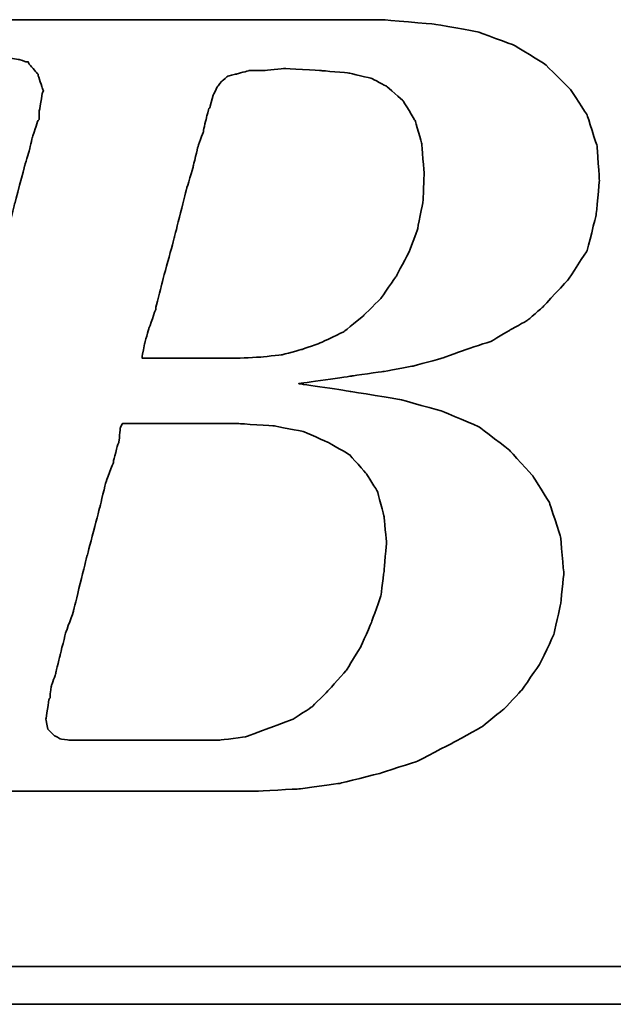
# Model space of a CAD drawing. Header units: millimetres. Extents: x 292 to 535, y -150 to -74.
# Tile 31 of 50: x 465.37 to 466.54, y -126.27 to -124.33. Entities that reach past the tile are written whole.
import ezdxf

# ---------------------------------------------------------------- set-up
doc = ezdxf.new("R2010")
doc.units = ezdxf.units.MM
doc.header["$LTSCALE"] = 0.1
doc.layers.add('DIM', color=4, linetype='CONTINUOUS')
doc.layers.add('layer 1', color=7, linetype='CONTINUOUS')

# ---------------------------------------------------------------- blocks, each defined once
blk = doc.blocks.new('TBI MOTION logo(完整正式版)')
at = {"layer": 'layer 1', "color": 22, "lineweight": 35}
for points, knots in [([(-64.65375, -6.86375), (-64.65375, -6.86375), (-64.84375, -7.29625), (-64.84375, -7.29625), (-64.84375, -7.29625), (-64.84375, -7.29625), (-64.86875, -7.34375), (-64.86875, -7.34375), (-64.86875, -7.34375), (-64.86875, -7.34375), (-64.86875, -7.36875), (-64.86875, -7.36875), (-64.86875, -7.36875), (-64.86875, -7.36875), (-65.15375, -7.65375), (-65.15375, -7.65375), (-65.15375, -7.65375), (-65.15375, -7.65375), (-65.17875, -7.65375), (-65.17875, -7.65375), (-65.17875, -7.65375), (-65.17875, -7.65375), (-65.20375, -7.67875), (-65.20375, -7.67875), (-65.20375, -7.67875), (-65.20375, -7.67875), (-65.58875, -7.87125), (-65.58875, -7.87125), (-65.58875, -7.87125), (-65.58875, -7.87125), (-65.63375, -7.87125), (-65.63375, -7.87125), (-65.63375, -7.87125), (-65.63375, -7.87125), (-65.65875, -7.89375), (-65.65875, -7.89375), (-65.65875, -7.89375), (-65.65875, -7.89375), (-66.09375, -7.94375), (-66.09375, -7.94375), (-66.09375, -7.94375), (-66.09375, -7.94375), (-66.11375, -7.94375), (-66.11375, -7.94375), (-66.11375, -7.94375), (-66.11375, -7.94375), (-66.16375, -7.94375), (-66.16375, -7.94375), (-66.16375, -7.94375), (-66.16375, -7.94375), (-66.30875, -7.94375), (-66.30875, -7.94375), (-66.30875, -7.94375), (-66.30875, -7.94375), (-66.69375, -7.94375), (-66.69375, -7.94375), (-66.69375, -7.94375), (-66.69375, -7.94375), (-67.07375, -7.94375), (-67.07375, -7.94375), (-67.07375, -7.94375), (-67.07375, -7.94375), (-67.12375, -7.94375), (-67.12375, -7.94375), (-67.12375, -7.94375), (-67.12375, -7.94375), (-67.12375, -7.96625), (-67.12375, -7.96625), (-67.12375, -7.96625), (-67.12375, -7.96625), (-67.14875, -7.99125), (-67.14875, -7.99125), (-67.14875, -7.99125), (-67.14875, -7.99125), (-67.24375, -8.34875), (-67.24375, -8.34875), (-67.24375, -8.34875), (-67.24375, -8.34875), (-67.31375, -8.68625), (-67.31375, -8.68625), (-67.31375, -8.68625), (-67.31375, -8.68625), (-67.26875, -8.68625), (-67.26875, -8.68625), (-67.26875, -8.68625), (-67.26875, -8.68625), (-67.07375, -8.68625), (-67.07375, -8.68625), (-67.07375, -8.68625), (-67.07375, -8.68625), (-66.54875, -8.68625), (-66.54875, -8.68625), (-66.54875, -8.68625), (-66.54875, -8.68625), (-65.82625, -8.68625), (-65.82625, -8.68625), (-65.82625, -8.68625), (-65.82625, -8.68625), (-65.01375, -8.68625), (-65.01375, -8.68625), (-65.01375, -8.68625), (-65.01375, -8.68625), (-64.05375, -8.68625), (-64.05375, -8.68625), (-64.05375, -8.68625), (-64.05375, -8.68625), (-62.08375, -8.68625), (-62.08375, -8.68625), (-62.08375, -8.68625), (-62.08375, -8.68625), (-60.06875, -8.68625), (-60.06875, -8.68625), (-60.06875, -8.68625), (-60.06875, -8.68625), (-59.10875, -8.68625), (-59.10875, -8.68625), (-59.10875, -8.68625), (-59.10875, -8.68625), (-58.29375, -8.68625), (-58.29375, -8.68625), (-58.29375, -8.68625), (-58.29375, -8.68625), (-57.57375, -8.68625), (-57.57375, -8.68625), (-57.57375, -8.68625), (-57.57375, -8.68625), (-57.04875, -8.68625), (-57.04875, -8.68625), (-57.04875, -8.68625), (-57.04875, -8.68625), (-56.85375, -8.68625), (-56.85375, -8.68625), (-56.85375, -8.68625), (-56.85375, -8.68625), (-56.70875, -8.68625), (-56.70875, -8.68625), (-56.70875, -8.68625), (-56.70875, -8.68625), (-56.61375, -8.68625), (-56.61375, -8.68625), (-56.61375, -8.68625), (-56.61375, -8.68625), (-56.56875, -8.68625), (-56.56875, -8.68625), (-56.56875, -8.68625), (-56.56875, -8.68625), (-55.65375, -8.63875), (-55.65375, -8.63875), (-55.65375, -8.63875), (-55.65375, -8.63875), (-54.76875, -8.51875), (-54.76875, -8.51875), (-54.76875, -8.51875), (-54.76875, -8.51875), (-53.90375, -8.30375), (-53.90375, -8.30375), (-53.90375, -8.30375), (-53.90375, -8.30375), (-53.08875, -8.03875), (-53.08875, -8.03875), (-53.08875, -8.03875), (-53.08875, -8.03875), (-52.34375, -7.65375), (-52.34375, -7.65375), (-52.34375, -7.65375), (-52.34375, -7.65375), (-51.69875, -7.29625), (-51.69875, -7.29625), (-51.69875, -7.29625), (-51.69875, -7.29625), (-51.21875, -6.91125), (-51.21875, -6.91125), (-51.21875, -6.91125), (-51.21875, -6.91125), (-50.83375, -6.50375), (-50.83375, -6.50375), (-50.83375, -6.50375), (-50.83375, -6.50375), (-50.44875, -5.94875), (-50.44875, -5.94875), (-50.44875, -5.94875), (-50.44875, -5.94875), (-50.13875, -5.30375), (-50.13875, -5.30375), (-50.13875, -5.30375), (-50.13875, -5.30375), (-49.99375, -4.65375), (-49.99375, -4.65375), (-49.99375, -4.65375), (-49.99375, -4.65375), (-49.92375, -3.98375), (-49.92375, -3.98375), (-49.92375, -3.98375), (-49.92375, -3.98375), (-49.99375, -3.19374), (-49.99375, -3.19374), (-49.99375, -3.19374), (-49.99375, -3.19374), (-50.23374, -2.44874), (-50.23374, -2.44874), (-50.23374, -2.44874), (-50.23374, -2.44874), (-50.59375, -1.87374), (-50.59375, -1.87374), (-50.59375, -1.87374), (-50.59375, -1.87374), (-51.09875, -1.31874), (-51.09875, -1.31874), (-51.09875, -1.31874), (-51.09875, -1.31874), (-51.74375, -0.81875), (-51.74375, -0.81875), (-51.74375, -0.81875), (-51.74375, -0.81875), (-52.53875, -0.48125), (-52.53875, -0.48125), (-52.53875, -0.48125), (-52.53875, -0.48125), (-53.47375, -0.21875), (-53.47375, -0.21875), (-53.47375, -0.21875), (-53.47375, -0.21875), (-54.52875, -0.04874), (-54.52875, -0.04874), (-54.52875, -0.04874), (-54.52875, -0.04874), (-55.65375, 0.12125), (-55.65375, 0.12125), (-55.65375, 0.12125), (-55.65375, 0.12125), (-54.50375, 0.28624), (-54.50375, 0.28624), (-54.50375, 0.28624), (-54.50375, 0.28624), (-53.83375, 0.38124), (-53.83375, 0.38124), (-53.83375, 0.38124), (-53.83375, 0.38124), (-53.18375, 0.50125), (-53.18375, 0.50125), (-53.18375, 0.50125), (-53.18375, 0.50125), (-52.55875, 0.66874), (-52.55875, 0.66874), (-52.55875, 0.66874), (-52.55875, 0.66874), (-52.03375, 0.86124), (-52.03375, 0.86124), (-52.03375, 0.86124), (-52.03375, 0.86124), (-51.50374, 1.03124), (-51.50374, 1.03124), (-51.50374, 1.03124), (-51.50374, 1.03124), (-51.09875, 1.27125), (-51.09875, 1.27125), (-51.09875, 1.27125), (-51.09875, 1.27125), (-50.71375, 1.48624), (-50.71375, 1.48624), (-50.71375, 1.48624), (-50.71375, 1.48624), (-50.37625, 1.77625), (-50.37625, 1.77625), (-50.37625, 1.77625), (-50.37625, 1.77625), (-49.82375, 2.37625), (-49.82375, 2.37625), (-49.82375, 2.37625), (-49.82375, 2.37625), (-49.41875, 2.99625), (-49.41875, 2.99625), (-49.41875, 2.99625), (-49.41875, 2.99625), (-49.22375, 3.76625), (-49.22375, 3.76625), (-49.22375, 3.76625), (-49.22375, 3.76625), (-49.15375, 4.50874), (-49.15375, 4.50874), (-49.15375, 4.50874), (-49.15375, 4.50874), (-49.20375, 5.25125), (-49.20375, 5.25125), (-49.20375, 5.25125), (-49.20375, 5.25125), (-49.41875, 5.92625), (-49.41875, 5.92625), (-49.41875, 5.92625), (-49.41875, 5.92625), (-49.77875, 6.47625), (-49.77875, 6.47625), (-49.77875, 6.47625), (-49.77875, 6.47625), (-50.33125, 7.02624), (-50.33125, 7.02624), (-50.33125, 7.02624), (-50.33125, 7.02624), (-51.00125, 7.43625), (-51.00125, 7.43625), (-51.00125, 7.43625), (-51.00125, 7.43625), (-51.79375, 7.72625), (-51.79375, 7.72625), (-51.79375, 7.72625), (-51.79375, 7.72625), (-52.72875, 7.89124), (-52.72875, 7.89124), (-52.72875, 7.89124), (-52.72875, 7.89124), (-53.83375, 7.98625), (-53.83375, 7.98625), (-53.83375, 7.98625), (-53.83375, 7.98625), (-53.92875, 7.98625), (-53.92875, 7.98625), (-53.92875, 7.98625), (-53.92875, 7.98625), (-54.26375, 7.98625), (-54.26375, 7.98625), (-54.26375, 7.98625), (-54.26375, 7.98625), (-54.74375, 7.98625), (-54.74375, 7.98625), (-54.74375, 7.98625), (-54.74375, 7.98625), (-55.36875, 7.98625), (-55.36875, 7.98625), (-55.36875, 7.98625), (-55.36875, 7.98625), (-56.13375, 7.98625), (-56.13375, 7.98625), (-56.13375, 7.98625), (-56.13375, 7.98625), (-56.94875, 7.98625), (-56.94875, 7.98625), (-56.94875, 7.98625), (-56.94875, 7.98625), (-58.77625, 7.98625), (-58.77625, 7.98625), (-58.77625, 7.98625), (-58.77625, 7.98625), (-60.59875, 7.98625), (-60.59875, 7.98625), (-60.59875, 7.98625), (-60.59875, 7.98625), (-61.41375, 7.98625), (-61.41375, 7.98625), (-61.41375, 7.98625), (-61.41375, 7.98625), (-62.17875, 7.98625), (-62.17875, 7.98625), (-62.17875, 7.98625), (-62.17875, 7.98625), (-62.80375, 7.98625), (-62.80375, 7.98625), (-62.80375, 7.98625), (-62.80375, 7.98625), (-63.30625, 7.98625), (-63.30625, 7.98625), (-63.30625, 7.98625), (-63.30625, 7.98625), (-63.57375, 7.98625), (-63.57375, 7.98625), (-63.57375, 7.98625), (-63.57375, 7.98625), (-63.57375, 7.96375), (-63.57375, 7.96375), (-63.57375, 7.96375), (-63.57375, 7.96375), (-63.59875, 7.94125), (-63.59875, 7.94125), (-63.59875, 7.94125), (-63.59875, 7.94125), (-63.69375, 7.55625), (-63.69375, 7.55625), (-63.69375, 7.55625), (-63.69375, 7.55625), (-63.76375, 7.24624), (-63.76375, 7.24624), (-63.76375, 7.24624), (-63.76375, 7.24624), (-63.23875, 7.24624), (-63.23875, 7.24624), (-63.23875, 7.24624), (-63.23875, 7.24624), (-62.75875, 7.24624), (-62.75875, 7.24624), (-62.75875, 7.24624), (-62.75875, 7.24624), (-62.61125, 7.24624), (-62.61125, 7.24624), (-62.61125, 7.24624), (-62.61125, 7.24624), (-62.56625, 7.24624), (-62.56625, 7.24624), (-62.56625, 7.24624), (-62.56625, 7.24624), (-62.22875, 7.24624), (-62.22875, 7.24624), (-62.22875, 7.24624), (-62.22875, 7.24624), (-62.20375, 7.24624), (-62.20375, 7.24624), (-62.20375, 7.24624), (-62.20375, 7.24624), (-62.17875, 7.21875), (-62.17875, 7.21875), (-62.17875, 7.21875), (-62.17875, 7.21875), (-61.96375, 7.17125), (-61.96375, 7.17125), (-61.96375, 7.17125), (-61.96375, 7.17125), (-61.72375, 7.12624), (-61.72375, 7.12624), (-61.72375, 7.12624), (-61.72375, 7.12624), (-61.70375, 7.12624), (-61.70375, 7.12624), (-61.70375, 7.12624), (-61.70375, 7.12624), (-61.55875, 7.07624), (-61.55875, 7.07624), (-61.55875, 7.07624), (-61.55875, 7.07624), (-61.50875, 7.07624), (-61.50875, 7.07624), (-61.50875, 7.07624), (-61.50875, 7.07624), (-61.48375, 7.02624), (-61.48375, 7.02624), (-61.48375, 7.02624), (-61.48375, 7.02624), (-61.31875, 6.83375), (-61.31875, 6.83375), (-61.31875, 6.83375), (-61.31875, 6.83375), (-61.29375, 6.81125), (-61.29375, 6.81125), (-61.29375, 6.81125), (-61.29375, 6.81125), (-61.29375, 6.78625), (-61.29375, 6.78625), (-61.29375, 6.78625), (-61.29375, 6.78625), (-61.19875, 6.50124), (-61.19875, 6.50124), (-61.19875, 6.50124), (-61.19875, 6.50124), (-61.17375, 6.45124), (-61.17375, 6.45124), (-61.17375, 6.45124), (-61.17375, 6.45124), (-61.19875, 6.40625), (-61.19875, 6.40625), (-61.19875, 6.40625), (-61.19875, 6.40625), (-61.26875, 5.99624), (-61.26875, 5.99624), (-61.26875, 5.99624), (-61.26875, 5.99624), (-61.26875, 5.85125), (-61.26875, 5.85125), (-61.26875, 5.85125), (-61.26875, 5.85125), (-61.26875, 5.82625), (-61.26875, 5.82625), (-61.26875, 5.82625), (-61.26875, 5.82625), (-61.29375, 5.80625), (-61.29375, 5.80625), (-61.29375, 5.80625), (-61.29375, 5.80625), (-61.34125, 5.66125), (-61.34125, 5.66125), (-61.34125, 5.66125), (-61.34125, 5.66125), (-61.41375, 5.44625), (-61.41375, 5.44625), (-61.41375, 5.44625), (-61.41375, 5.44625), (-61.48375, 5.15625), (-61.48375, 5.15625), (-61.48375, 5.15625), (-61.48375, 5.15625), (-61.58375, 4.82124), (-61.58375, 4.82124), (-61.58375, 4.82124), (-61.58375, 4.82124), (-61.79875, 4.00375), (-61.79875, 4.00375), (-61.79875, 4.00375), (-61.79875, 4.00375), (-62.05875, 2.99625), (-62.05875, 2.99625), (-62.05875, 2.99625), (-62.05875, 2.99625), (-62.34875, 1.91625), (-62.34875, 1.91625), (-62.34875, 1.91625), (-62.34875, 1.91625), (-62.97375, -0.41124), (-62.97375, -0.41124), (-62.97375, -0.41124), (-62.97375, -0.41124), (-63.59875, -2.75875), (-63.59875, -2.75875), (-63.59875, -2.75875), (-63.59875, -2.75875), (-63.88375, -3.86374), (-63.88375, -3.86374), (-63.88375, -3.86374), (-63.88375, -3.86374), (-64.14875, -4.82374), (-64.14875, -4.82374), (-64.14875, -4.82374), (-64.14875, -4.82374), (-64.36375, -5.64125), (-64.36375, -5.64125), (-64.36375, -5.64125), (-64.36375, -5.64125), (-64.43625, -5.97625), (-64.43625, -5.97625), (-64.43625, -5.97625), (-64.43625, -5.97625), (-64.50875, -6.28625), (-64.50875, -6.28625), (-64.50875, -6.28625), (-64.50875, -6.28625), (-64.50875, -6.30875), (-64.50875, -6.30875), (-64.50875, -6.30875), (-64.50875, -6.30875), (-64.57875, -6.50375), (-64.57875, -6.50375), (-64.57875, -6.50375), (-64.57875, -6.50375), (-64.62875, -6.69625), (-64.62875, -6.69625), (-64.62875, -6.69625), (-64.62875, -6.69625), (-64.62875, -6.76875), (-64.62875, -6.76875), (-64.62875, -6.76875), (-64.62875, -6.76875), (-64.62875, -6.81375), (-64.62875, -6.81375), (-64.62875, -6.81375), (-64.62875, -6.81375), (-64.62875, -6.83875), (-64.62875, -6.83875), (-64.62875, -6.83875), (-64.62875, -6.83875), (-64.65375, -6.86375), (-64.65375, -6.86375)], [0, 0, 0, 0, 0.00719424, 0.00719424, 0.00719424, 0.00719425, 0.01438849, 0.01438849, 0.01438849, 0.0143885, 0.02158273, 0.02158273, 0.02158273, 0.02158274, 0.02877698, 0.02877698, 0.02877698, 0.02877699, 0.03597122, 0.03597122, 0.03597122, 0.03597123, 0.04316547, 0.04316547, 0.04316547, 0.04316548, 0.05035971, 0.05035971, 0.05035971, 0.05035972, 0.05755396, 0.05755396, 0.05755396, 0.05755397, 0.0647482, 0.0647482, 0.0647482, 0.06474821, 0.07194245, 0.07194245, 0.07194245, 0.07194246, 0.07913669, 0.07913669, 0.07913669, 0.0791367, 0.08633094, 0.08633094, 0.08633094, 0.08633095, 0.09352518, 0.09352518, 0.09352518, 0.09352519, 0.10071942, 0.10071942, 0.10071942, 0.10071943, 0.10791367, 0.10791367, 0.10791367, 0.10791368, 0.11510791, 0.11510791, 0.11510791, 0.11510792, 0.12230216, 0.12230216, 0.12230216, 0.12230217, 0.1294964, 0.1294964, 0.1294964, 0.12949641, 0.13669065, 0.13669065, 0.13669065, 0.13669066, 0.14388489, 0.14388489, 0.14388489, 0.1438849, 0.15107914, 0.15107914, 0.15107914, 0.15107915, 0.15827338, 0.15827338, 0.15827338, 0.15827339, 0.16546763, 0.16546763, 0.16546763, 0.16546764, 0.17266187, 0.17266187, 0.17266187, 0.17266188, 0.17985612, 0.17985612, 0.17985612, 0.17985613, 0.18705036, 0.18705036, 0.18705036, 0.18705037, 0.1942446, 0.1942446, 0.1942446, 0.19424461, 0.20143885, 0.20143885, 0.20143885, 0.20143886, 0.20863309, 0.20863309, 0.20863309, 0.2086331, 0.21582734, 0.21582734, 0.21582734, 0.21582735, 0.22302158, 0.22302158, 0.22302158, 0.22302159, 0.23021583, 0.23021583, 0.23021583, 0.23021584, 0.23741007, 0.23741007, 0.23741007, 0.23741008, 0.24460432, 0.24460432, 0.24460432, 0.24460433, 0.25179856, 0.25179856, 0.25179856, 0.25179857, 0.25899281, 0.25899281, 0.25899281, 0.25899282, 0.26618705, 0.26618705, 0.26618705, 0.26618706, 0.27338129, 0.27338129, 0.27338129, 0.2733813, 0.28057554, 0.28057554, 0.28057554, 0.28057555, 0.28776978, 0.28776978, 0.28776978, 0.28776979, 0.29496403, 0.29496403, 0.29496403, 0.29496404, 0.30215827, 0.30215827, 0.30215827, 0.30215828, 0.30935252, 0.30935252, 0.30935252, 0.30935253, 0.31654676, 0.31654676, 0.31654676, 0.31654677, 0.32374101, 0.32374101, 0.32374101, 0.32374102, 0.33093525, 0.33093525, 0.33093525, 0.33093526, 0.3381295, 0.3381295, 0.3381295, 0.33812951, 0.34532374, 0.34532374, 0.34532374, 0.34532375, 0.35251799, 0.35251799, 0.35251799, 0.352518, 0.35971223, 0.35971223, 0.35971223, 0.35971224, 0.36690647, 0.36690647, 0.36690647, 0.36690648, 0.37410072, 0.37410072, 0.37410072, 0.37410073, 0.38129496, 0.38129496, 0.38129496, 0.38129497, 0.38848921, 0.38848921, 0.38848921, 0.38848922, 0.39568345, 0.39568345, 0.39568345, 0.39568346, 0.4028777, 0.4028777, 0.4028777, 0.40287771, 0.41007194, 0.41007194, 0.41007194, 0.41007195, 0.41726619, 0.41726619, 0.41726619, 0.4172662, 0.42446043, 0.42446043, 0.42446043, 0.42446044, 0.43165468, 0.43165468, 0.43165468, 0.43165469, 0.43884892, 0.43884892, 0.43884892, 0.43884893, 0.44604317, 0.44604317, 0.44604317, 0.44604318, 0.45323741, 0.45323741, 0.45323741, 0.45323742, 0.46043165, 0.46043165, 0.46043165, 0.46043166, 0.4676259, 0.4676259, 0.4676259, 0.46762591, 0.47482014, 0.47482014, 0.47482014, 0.47482015, 0.48201439, 0.48201439, 0.48201439, 0.4820144, 0.48920863, 0.48920863, 0.48920863, 0.48920864, 0.49640288, 0.49640288, 0.49640288, 0.49640289, 0.50359712, 0.50359712, 0.50359712, 0.50359713, 0.51079137, 0.51079137, 0.51079137, 0.51079138, 0.51798561, 0.51798561, 0.51798561, 0.51798562, 0.52517986, 0.52517986, 0.52517986, 0.52517987, 0.5323741, 0.5323741, 0.5323741, 0.53237411, 0.53956835, 0.53956835, 0.53956835, 0.53956836, 0.54676259, 0.54676259, 0.54676259, 0.5467626, 0.55395683, 0.55395683, 0.55395683, 0.55395684, 0.56115108, 0.56115108, 0.56115108, 0.56115109, 0.56834532, 0.56834532, 0.56834532, 0.56834533, 0.57553957, 0.57553957, 0.57553957, 0.57553958, 0.58273381, 0.58273381, 0.58273381, 0.58273382, 0.58992806, 0.58992806, 0.58992806, 0.58992807, 0.5971223, 0.5971223, 0.5971223, 0.59712231, 0.60431655, 0.60431655, 0.60431655, 0.60431656, 0.61151079, 0.61151079, 0.61151079, 0.6115108, 0.61870504, 0.61870504, 0.61870504, 0.61870505, 0.62589928, 0.62589928, 0.62589928, 0.62589929, 0.63309353, 0.63309353, 0.63309353, 0.63309354, 0.64028777, 0.64028777, 0.64028777, 0.64028778, 0.64748201, 0.64748201, 0.64748201, 0.64748202, 0.65467626, 0.65467626, 0.65467626, 0.65467627, 0.6618705, 0.6618705, 0.6618705, 0.66187051, 0.66906475, 0.66906475, 0.66906475, 0.66906476, 0.67625899, 0.67625899, 0.67625899, 0.676259, 0.68345324, 0.68345324, 0.68345324, 0.68345325, 0.69064748, 0.69064748, 0.69064748, 0.69064749, 0.69784173, 0.69784173, 0.69784173, 0.69784174, 0.70503597, 0.70503597, 0.70503597, 0.70503598, 0.71223022, 0.71223022, 0.71223022, 0.71223023, 0.71942446, 0.71942446, 0.71942446, 0.71942447, 0.72661871, 0.72661871, 0.72661871, 0.72661872, 0.73381295, 0.73381295, 0.73381295, 0.73381296, 0.74100719, 0.74100719, 0.74100719, 0.7410072, 0.74820144, 0.74820144, 0.74820144, 0.74820145, 0.75539568, 0.75539568, 0.75539568, 0.75539569, 0.76258993, 0.76258993, 0.76258993, 0.76258994, 0.76978417, 0.76978417, 0.76978417, 0.76978418, 0.77697842, 0.77697842, 0.77697842, 0.77697843, 0.78417266, 0.78417266, 0.78417266, 0.78417267, 0.79136691, 0.79136691, 0.79136691, 0.79136692, 0.79856115, 0.79856115, 0.79856115, 0.79856116, 0.8057554, 0.8057554, 0.8057554, 0.80575541, 0.81294964, 0.81294964, 0.81294964, 0.81294965, 0.82014388, 0.82014388, 0.82014388, 0.82014389, 0.82733813, 0.82733813, 0.82733813, 0.82733814, 0.83453237, 0.83453237, 0.83453237, 0.83453238, 0.84172662, 0.84172662, 0.84172662, 0.84172663, 0.84892086, 0.84892086, 0.84892086, 0.84892087, 0.85611511, 0.85611511, 0.85611511, 0.85611512, 0.86330935, 0.86330935, 0.86330935, 0.86330936, 0.8705036, 0.8705036, 0.8705036, 0.87050361, 0.87769784, 0.87769784, 0.87769784, 0.87769785, 0.88489209, 0.88489209, 0.88489209, 0.8848921, 0.89208633, 0.89208633, 0.89208633, 0.89208634, 0.89928058, 0.89928058, 0.89928058, 0.89928059, 0.90647482, 0.90647482, 0.90647482, 0.90647483, 0.91366906, 0.91366906, 0.91366906, 0.91366907, 0.92086331, 0.92086331, 0.92086331, 0.92086332, 0.92805755, 0.92805755, 0.92805755, 0.92805756, 0.9352518, 0.9352518, 0.9352518, 0.93525181, 0.94244604, 0.94244604, 0.94244604, 0.94244605, 0.94964029, 0.94964029, 0.94964029, 0.9496403, 0.95683453, 0.95683453, 0.95683453, 0.95683454, 0.96402878, 0.96402878, 0.96402878, 0.96402879, 0.97122302, 0.97122302, 0.97122302, 0.97122303, 0.97841727, 0.97841727, 0.97841727, 0.97841728, 0.98561151, 0.98561151, 0.98561151, 0.98561152, 0.99280576, 0.99280576, 0.99280576, 0.99280577, 1, 1, 1, 1]), ([(-57.50375, 6.35625), (-57.50375, 6.35625), (-57.57375, 6.11625), (-57.57375, 6.11625), (-57.57375, 6.11625), (-57.57375, 6.11625), (-57.57375, 6.09125), (-57.57375, 6.09125), (-57.57375, 6.09125), (-57.57375, 6.09125), (-57.59875, 6.06625), (-57.59875, 6.06625), (-57.59875, 6.06625), (-57.59875, 6.06625), (-57.64875, 5.87625), (-57.64875, 5.87625), (-57.64875, 5.87625), (-57.64875, 5.87625), (-57.71875, 5.58875), (-57.71875, 5.58875), (-57.71875, 5.58875), (-57.71875, 5.58875), (-57.71875, 5.56625), (-57.71875, 5.56625), (-57.71875, 5.56625), (-57.71875, 5.56625), (-57.83875, 5.23125), (-57.83875, 5.23125), (-57.83875, 5.23125), (-57.83875, 5.23125), (-57.93625, 4.82124), (-57.93625, 4.82124), (-57.93625, 4.82124), (-57.93625, 4.82124), (-57.93625, 4.79624), (-57.93625, 4.79624), (-57.93625, 4.79624), (-57.93625, 4.79624), (-58.07875, 4.34125), (-58.07875, 4.34125), (-58.07875, 4.34125), (-58.07875, 4.34125), (-58.34375, 3.28625), (-58.34375, 3.28625), (-58.34375, 3.28625), (-58.34375, 3.28625), (-58.62875, 2.23124), (-58.62875, 2.23124), (-58.62875, 2.23124), (-58.62875, 2.23124), (-58.74875, 1.75125), (-58.74875, 1.75125), (-58.74875, 1.75125), (-58.74875, 1.75125), (-58.74875, 1.72625), (-58.74875, 1.72625), (-58.74875, 1.72625), (-58.74875, 1.72625), (-58.89375, 1.31625), (-58.89375, 1.31625), (-58.89375, 1.31625), (-58.89375, 1.31625), (-58.98875, 0.98124), (-58.98875, 0.98124), (-58.98875, 0.98124), (-58.98875, 0.98124), (-59.03875, 0.71625), (-59.03875, 0.71625), (-59.03875, 0.71625), (-59.03875, 0.71625), (-59.03875, 0.66874), (-59.03875, 0.66874), (-59.03875, 0.66874), (-59.03875, 0.66874), (-58.91875, 0.66874), (-58.91875, 0.66874), (-58.91875, 0.66874), (-58.91875, 0.66874), (-58.53375, 0.66874), (-58.53375, 0.66874), (-58.53375, 0.66874), (-58.53375, 0.66874), (-58.10375, 0.66874), (-58.10375, 0.66874), (-58.10375, 0.66874), (-58.10375, 0.66874), (-57.66875, 0.66874), (-57.66875, 0.66874), (-57.66875, 0.66874), (-57.66875, 0.66874), (-57.33375, 0.66874), (-57.33375, 0.66874), (-57.33375, 0.66874), (-57.33375, 0.66874), (-57.09375, 0.66874), (-57.09375, 0.66874), (-57.09375, 0.66874), (-57.09375, 0.66874), (-56.99875, 0.66874), (-56.99875, 0.66874), (-56.99875, 0.66874), (-56.99875, 0.66874), (-56.49375, 0.69374), (-56.49375, 0.69374), (-56.49375, 0.69374), (-56.49375, 0.69374), (-56.01375, 0.74374), (-56.01375, 0.74374), (-56.01375, 0.74374), (-56.01375, 0.74374), (-55.58375, 0.86124), (-55.58375, 0.86124), (-55.58375, 0.86124), (-55.58375, 0.86124), (-55.17375, 1.00624), (-55.17375, 1.00624), (-55.17375, 1.00624), (-55.17375, 1.00624), (-54.67375, 1.24625), (-54.67375, 1.24625), (-54.67375, 1.24625), (-54.67375, 1.24625), (-54.26375, 1.58124), (-54.26375, 1.58124), (-54.26375, 1.58124), (-54.26375, 1.58124), (-53.87875, 1.96374), (-53.87875, 1.96374), (-53.87875, 1.96374), (-53.87875, 1.96374), (-53.54375, 2.44625), (-53.54375, 2.44625), (-53.54375, 2.44625), (-53.54375, 2.44625), (-53.27875, 2.95125), (-53.27875, 2.95125), (-53.27875, 2.95125), (-53.27875, 2.95125), (-53.08875, 3.45124), (-53.08875, 3.45124), (-53.08875, 3.45124), (-53.08875, 3.45124), (-52.96875, 4.05124), (-52.96875, 4.05124), (-52.96875, 4.05124), (-52.96875, 4.05124), (-52.94375, 4.65125), (-52.94375, 4.65125), (-52.94375, 4.65125), (-52.94375, 4.65125), (-52.99375, 5.30125), (-52.99375, 5.30125), (-52.99375, 5.30125), (-52.99375, 5.30125), (-53.13875, 5.80625), (-53.13875, 5.80625), (-53.13875, 5.80625), (-53.13875, 5.80625), (-53.39875, 6.23625), (-53.39875, 6.23625), (-53.39875, 6.23625), (-53.39875, 6.23625), (-53.75875, 6.54875), (-53.75875, 6.54875), (-53.75875, 6.54875), (-53.75875, 6.54875), (-54.07375, 6.71625), (-54.07375, 6.71625), (-54.07375, 6.71625), (-54.07375, 6.71625), (-54.57375, 6.83375), (-54.57375, 6.83375), (-54.57375, 6.83375), (-54.57375, 6.83375), (-55.17375, 6.88625), (-55.17375, 6.88625), (-55.17375, 6.88625), (-55.17375, 6.88625), (-55.96875, 6.93125), (-55.96875, 6.93125), (-55.96875, 6.93125), (-55.96875, 6.93125), (-56.39875, 6.88625), (-56.39875, 6.88625), (-56.39875, 6.88625), (-56.39875, 6.88625), (-56.42125, 6.88625), (-56.42125, 6.88625), (-56.42125, 6.88625), (-56.42125, 6.88625), (-56.73375, 6.88625), (-56.73375, 6.88625), (-56.73375, 6.88625), (-56.73375, 6.88625), (-56.99875, 6.81125), (-56.99875, 6.81125), (-56.99875, 6.81125), (-56.99875, 6.81125), (-57.02375, 6.81125), (-57.02375, 6.81125), (-57.02375, 6.81125), (-57.02375, 6.81125), (-57.18875, 6.76625), (-57.18875, 6.76625), (-57.18875, 6.76625), (-57.18875, 6.76625), (-57.30875, 6.66625), (-57.30875, 6.66625), (-57.30875, 6.66625), (-57.30875, 6.66625), (-57.40875, 6.54875), (-57.40875, 6.54875), (-57.40875, 6.54875), (-57.40875, 6.54875), (-57.50375, 6.35625), (-57.50375, 6.35625)], [0, 0, 0, 0, 0.01851852, 0.01851852, 0.01851852, 0.01851853, 0.03703704, 0.03703704, 0.03703704, 0.03703705, 0.05555556, 0.05555556, 0.05555556, 0.05555557, 0.07407407, 0.07407407, 0.07407407, 0.07407408, 0.09259259, 0.09259259, 0.09259259, 0.0925926, 0.11111111, 0.11111111, 0.11111111, 0.11111112, 0.12962963, 0.12962963, 0.12962963, 0.12962964, 0.14814815, 0.14814815, 0.14814815, 0.14814816, 0.16666667, 0.16666667, 0.16666667, 0.16666668, 0.18518519, 0.18518519, 0.18518519, 0.1851852, 0.2037037, 0.2037037, 0.2037037, 0.20370371, 0.22222222, 0.22222222, 0.22222222, 0.22222223, 0.24074074, 0.24074074, 0.24074074, 0.24074075, 0.25925926, 0.25925926, 0.25925926, 0.25925927, 0.27777778, 0.27777778, 0.27777778, 0.27777779, 0.2962963, 0.2962963, 0.2962963, 0.29629631, 0.31481481, 0.31481481, 0.31481481, 0.31481482, 0.33333333, 0.33333333, 0.33333333, 0.33333334, 0.35185185, 0.35185185, 0.35185185, 0.35185186, 0.37037037, 0.37037037, 0.37037037, 0.37037038, 0.38888889, 0.38888889, 0.38888889, 0.3888889, 0.40740741, 0.40740741, 0.40740741, 0.40740742, 0.42592593, 0.42592593, 0.42592593, 0.42592594, 0.44444444, 0.44444444, 0.44444444, 0.44444445, 0.46296296, 0.46296296, 0.46296296, 0.46296297, 0.48148148, 0.48148148, 0.48148148, 0.48148149, 0.5, 0.5, 0.5, 0.50000001, 0.51851852, 0.51851852, 0.51851852, 0.51851853, 0.53703704, 0.53703704, 0.53703704, 0.53703705, 0.55555556, 0.55555556, 0.55555556, 0.55555557, 0.57407407, 0.57407407, 0.57407407, 0.57407408, 0.59259259, 0.59259259, 0.59259259, 0.5925926, 0.61111111, 0.61111111, 0.61111111, 0.61111112, 0.62962963, 0.62962963, 0.62962963, 0.62962964, 0.64814815, 0.64814815, 0.64814815, 0.64814816, 0.66666667, 0.66666667, 0.66666667, 0.66666668, 0.68518519, 0.68518519, 0.68518519, 0.6851852, 0.7037037, 0.7037037, 0.7037037, 0.70370371, 0.72222222, 0.72222222, 0.72222222, 0.72222223, 0.74074074, 0.74074074, 0.74074074, 0.74074075, 0.75925926, 0.75925926, 0.75925926, 0.75925927, 0.77777778, 0.77777778, 0.77777778, 0.77777779, 0.7962963, 0.7962963, 0.7962963, 0.79629631, 0.81481481, 0.81481481, 0.81481481, 0.81481482, 0.83333333, 0.83333333, 0.83333333, 0.83333334, 0.85185185, 0.85185185, 0.85185185, 0.85185186, 0.87037037, 0.87037037, 0.87037037, 0.87037038, 0.88888889, 0.88888889, 0.88888889, 0.8888889, 0.90740741, 0.90740741, 0.90740741, 0.90740742, 0.92592593, 0.92592593, 0.92592593, 0.92592594, 0.94444444, 0.94444444, 0.94444444, 0.94444445, 0.96296296, 0.96296296, 0.96296296, 0.96296297, 0.98148148, 0.98148148, 0.98148148, 0.98148149, 1, 1, 1, 1]), ([(-61.03125, -6.57375), (-61.03125, -6.57375), (-61.03125, -6.67125), (-61.03125, -6.67125), (-61.03125, -6.67125), (-61.03125, -6.67125), (-61.05375, -6.69625), (-61.05375, -6.69625), (-61.05375, -6.69625), (-61.05375, -6.69625), (-61.12375, -7.12875), (-61.12375, -7.12875), (-61.12375, -7.12875), (-61.12375, -7.12875), (-61.07875, -7.34375), (-61.07875, -7.34375), (-61.07875, -7.34375), (-61.07875, -7.34375), (-60.93375, -7.48875), (-60.93375, -7.48875), (-60.93375, -7.48875), (-60.93375, -7.48875), (-60.81375, -7.55625), (-60.81375, -7.55625), (-60.81375, -7.55625), (-60.81375, -7.55625), (-60.62375, -7.58375), (-60.62375, -7.58375), (-60.62375, -7.58375), (-60.62375, -7.58375), (-60.30875, -7.58375), (-60.30875, -7.58375), (-60.30875, -7.58375), (-60.30875, -7.58375), (-59.97375, -7.58375), (-59.97375, -7.58375), (-59.97375, -7.58375), (-59.97375, -7.58375), (-59.87875, -7.58375), (-59.87875, -7.58375), (-59.87875, -7.58375), (-59.87875, -7.58375), (-59.63625, -7.58375), (-59.63625, -7.58375), (-59.63625, -7.58375), (-59.63625, -7.58375), (-58.96875, -7.58375), (-58.96875, -7.58375), (-58.96875, -7.58375), (-58.96875, -7.58375), (-58.29375, -7.58375), (-58.29375, -7.58375), (-58.29375, -7.58375), (-58.29375, -7.58375), (-58.05375, -7.58375), (-58.05375, -7.58375), (-58.05375, -7.58375), (-58.05375, -7.58375), (-57.98375, -7.58375), (-57.98375, -7.58375), (-57.98375, -7.58375), (-57.98375, -7.58375), (-57.35875, -7.58375), (-57.35875, -7.58375), (-57.35875, -7.58375), (-57.35875, -7.58375), (-56.78375, -7.50875), (-56.78375, -7.50875), (-56.78375, -7.50875), (-56.78375, -7.50875), (-56.27875, -7.31875), (-56.27875, -7.31875), (-56.27875, -7.31875), (-56.27875, -7.31875), (-55.77375, -7.12875), (-55.77375, -7.12875), (-55.77375, -7.12875), (-55.77375, -7.12875), (-55.36875, -6.86375), (-55.36875, -6.86375), (-55.36875, -6.86375), (-55.36875, -6.86375), (-55.00875, -6.50375), (-55.00875, -6.50375), (-55.00875, -6.50375), (-55.00875, -6.50375), (-54.62375, -6.06875), (-54.62375, -6.06875), (-54.62375, -6.06875), (-54.62375, -6.06875), (-54.31375, -5.56875), (-54.31375, -5.56875), (-54.31375, -5.56875), (-54.31375, -5.56875), (-54.07375, -5.01625), (-54.07375, -5.01625), (-54.07375, -5.01625), (-54.07375, -5.01625), (-53.87875, -4.46374), (-53.87875, -4.46374), (-53.87875, -4.46374), (-53.87875, -4.46374), (-53.80875, -3.91375), (-53.80875, -3.91375), (-53.80875, -3.91375), (-53.80875, -3.91375), (-53.75875, -3.31375), (-53.75875, -3.31375), (-53.75875, -3.31375), (-53.75875, -3.31375), (-53.80875, -2.75875), (-53.80875, -2.75875), (-53.80875, -2.75875), (-53.80875, -2.75875), (-53.95375, -2.20875), (-53.95375, -2.20875), (-53.95375, -2.20875), (-53.95375, -2.20875), (-54.19375, -1.82625), (-54.19375, -1.82625), (-54.19375, -1.82625), (-54.19375, -1.82625), (-54.55375, -1.41875), (-54.55375, -1.41875), (-54.55375, -1.41875), (-54.55375, -1.41875), (-55.00875, -1.15125), (-55.00875, -1.15125), (-55.00875, -1.15125), (-55.00875, -1.15125), (-55.56125, -0.91375), (-55.56125, -0.91375), (-55.56125, -0.91375), (-55.56125, -0.91375), (-56.18125, -0.79375), (-56.18125, -0.79375), (-56.18125, -0.79375), (-56.18125, -0.79375), (-56.94875, -0.74374), (-56.94875, -0.74374), (-56.94875, -0.74374), (-56.94875, -0.74374), (-56.99875, -0.74374), (-56.99875, -0.74374), (-56.99875, -0.74374), (-56.99875, -0.74374), (-57.09375, -0.74374), (-57.09375, -0.74374), (-57.09375, -0.74374), (-57.09375, -0.74374), (-57.38375, -0.74374), (-57.38375, -0.74374), (-57.38375, -0.74374), (-57.38375, -0.74374), (-57.76875, -0.74374), (-57.76875, -0.74374), (-57.76875, -0.74374), (-57.76875, -0.74374), (-58.24625, -0.74374), (-58.24625, -0.74374), (-58.24625, -0.74374), (-58.24625, -0.74374), (-58.72875, -0.74374), (-58.72875, -0.74374), (-58.72875, -0.74374), (-58.72875, -0.74374), (-59.20875, -0.74374), (-59.20875, -0.74374), (-59.20875, -0.74374), (-59.20875, -0.74374), (-59.46875, -0.74374), (-59.46875, -0.74374), (-59.46875, -0.74374), (-59.46875, -0.74374), (-59.51625, -0.83875), (-59.51625, -0.83875), (-59.51625, -0.83875), (-59.51625, -0.83875), (-59.54375, -1.15125), (-59.54375, -1.15125), (-59.54375, -1.15125), (-59.54375, -1.15125), (-59.56375, -1.17874), (-59.56375, -1.17874), (-59.56375, -1.17874), (-59.56375, -1.17874), (-59.66375, -1.55875), (-59.66375, -1.55875), (-59.66375, -1.55875), (-59.66375, -1.55875), (-59.66375, -1.58375), (-59.66375, -1.58375), (-59.66375, -1.58375), (-59.66375, -1.58375), (-59.82875, -2.01874), (-59.82875, -2.01874), (-59.82875, -2.01874), (-59.82875, -2.01874), (-59.94875, -2.52125), (-59.94875, -2.52125), (-59.94875, -2.52125), (-59.94875, -2.52125), (-60.23875, -3.62375), (-60.23875, -3.62375), (-60.23875, -3.62375), (-60.23875, -3.62375), (-60.52375, -4.77624), (-60.52375, -4.77624), (-60.52375, -4.77624), (-60.52375, -4.77624), (-60.52375, -4.79874), (-60.52375, -4.79874), (-60.52375, -4.79874), (-60.52375, -4.79874), (-60.69125, -5.25375), (-60.69125, -5.25375), (-60.69125, -5.25375), (-60.69125, -5.25375), (-60.81375, -5.73625), (-60.81375, -5.73625), (-60.81375, -5.73625), (-60.81375, -5.73625), (-60.90875, -6.11875), (-60.90875, -6.11875), (-60.90875, -6.11875), (-60.90875, -6.11875), (-60.90875, -6.14375), (-60.90875, -6.14375), (-60.90875, -6.14375), (-60.90875, -6.14375), (-61.00375, -6.40875), (-61.00375, -6.40875), (-61.00375, -6.40875), (-61.00375, -6.40875), (-61.03125, -6.57375), (-61.03125, -6.57375)], [0, 0, 0, 0, 0.01694915, 0.01694915, 0.01694915, 0.01694916, 0.03389831, 0.03389831, 0.03389831, 0.03389832, 0.05084746, 0.05084746, 0.05084746, 0.05084747, 0.06779661, 0.06779661, 0.06779661, 0.06779662, 0.08474576, 0.08474576, 0.08474576, 0.08474577, 0.10169492, 0.10169492, 0.10169492, 0.10169493, 0.11864407, 0.11864407, 0.11864407, 0.11864408, 0.13559322, 0.13559322, 0.13559322, 0.13559323, 0.15254237, 0.15254237, 0.15254237, 0.15254238, 0.16949153, 0.16949153, 0.16949153, 0.16949154, 0.18644068, 0.18644068, 0.18644068, 0.18644069, 0.20338983, 0.20338983, 0.20338983, 0.20338984, 0.22033898, 0.22033898, 0.22033898, 0.22033899, 0.23728814, 0.23728814, 0.23728814, 0.23728815, 0.25423729, 0.25423729, 0.25423729, 0.2542373, 0.27118644, 0.27118644, 0.27118644, 0.27118645, 0.28813559, 0.28813559, 0.28813559, 0.2881356, 0.30508475, 0.30508475, 0.30508475, 0.30508476, 0.3220339, 0.3220339, 0.3220339, 0.32203391, 0.33898305, 0.33898305, 0.33898305, 0.33898306, 0.3559322, 0.3559322, 0.3559322, 0.35593221, 0.37288136, 0.37288136, 0.37288136, 0.37288137, 0.38983051, 0.38983051, 0.38983051, 0.38983052, 0.40677966, 0.40677966, 0.40677966, 0.40677967, 0.42372881, 0.42372881, 0.42372881, 0.42372882, 0.44067797, 0.44067797, 0.44067797, 0.44067798, 0.45762712, 0.45762712, 0.45762712, 0.45762713, 0.47457627, 0.47457627, 0.47457627, 0.47457628, 0.49152542, 0.49152542, 0.49152542, 0.49152543, 0.50847458, 0.50847458, 0.50847458, 0.50847459, 0.52542373, 0.52542373, 0.52542373, 0.52542374, 0.54237288, 0.54237288, 0.54237288, 0.54237289, 0.55932203, 0.55932203, 0.55932203, 0.55932204, 0.57627119, 0.57627119, 0.57627119, 0.5762712, 0.59322034, 0.59322034, 0.59322034, 0.59322035, 0.61016949, 0.61016949, 0.61016949, 0.6101695, 0.62711864, 0.62711864, 0.62711864, 0.62711865, 0.6440678, 0.6440678, 0.6440678, 0.64406781, 0.66101695, 0.66101695, 0.66101695, 0.66101696, 0.6779661, 0.6779661, 0.6779661, 0.67796611, 0.69491525, 0.69491525, 0.69491525, 0.69491526, 0.71186441, 0.71186441, 0.71186441, 0.71186442, 0.72881356, 0.72881356, 0.72881356, 0.72881357, 0.74576271, 0.74576271, 0.74576271, 0.74576272, 0.76271186, 0.76271186, 0.76271186, 0.76271187, 0.77966102, 0.77966102, 0.77966102, 0.77966103, 0.79661017, 0.79661017, 0.79661017, 0.79661018, 0.81355932, 0.81355932, 0.81355932, 0.81355933, 0.83050847, 0.83050847, 0.83050847, 0.83050848, 0.84745763, 0.84745763, 0.84745763, 0.84745764, 0.86440678, 0.86440678, 0.86440678, 0.86440679, 0.88135593, 0.88135593, 0.88135593, 0.88135594, 0.89830508, 0.89830508, 0.89830508, 0.89830509, 0.91525424, 0.91525424, 0.91525424, 0.91525425, 0.93220339, 0.93220339, 0.93220339, 0.9322034, 0.94915254, 0.94915254, 0.94915254, 0.94915255, 0.96610169, 0.96610169, 0.96610169, 0.9661017, 0.98305085, 0.98305085, 0.98305085, 0.98305086, 1, 1, 1, 1]), ([(75.90875, -9.47875), (75.90875, -9.47875), (75.90875, -12.28625), (75.90875, -12.28625), (75.90875, -12.28625), (75.90875, -12.28625), (75.90875, -12.47875), (75.90875, -12.47875), (75.90875, -12.47875), (75.90875, -12.47875), (75.71625, -12.47875), (75.71625, -12.47875), (75.71625, -12.47875), (75.71625, -12.47875), (-88.32875, -12.47875), (-88.32875, -12.47875), (-88.32875, -12.47875), (-88.32875, -12.47875), (-88.32875, -13.29375), (-88.32875, -13.29375), (-88.32875, -13.29375), (-88.32875, -13.29375), (82.89125, -13.29375), (82.89125, -13.29375), (82.89125, -13.29375), (82.89125, -13.29375), (75.90875, -9.47875), (75.90875, -9.47875)], [0, 0, 0, 0, 0.14285714, 0.14285714, 0.14285714, 0.14285715, 0.28571429, 0.28571429, 0.28571429, 0.2857143, 0.42857143, 0.42857143, 0.42857143, 0.42857144, 0.57142857, 0.57142857, 0.57142857, 0.57142858, 0.71428571, 0.71428571, 0.71428571, 0.71428572, 0.85714286, 0.85714286, 0.85714286, 0.85714287, 1, 1, 1, 1])]:
    blk.add_open_spline(points, degree=3, knots=knots, dxfattribs=at)

msp = doc.modelspace()

# ---------------------------------------------------------------- block references
at = {"layer": 'DIM', "color": 0, "xscale": 0.0912171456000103, "yscale": 0.0912171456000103, "zscale": 0.0912171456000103}
msp.add_blockref('TBI MOTION logo(完整正式版)', (470.9925, -125.0556), dxfattribs=at)

doc.saveas('drawing.dxf')
